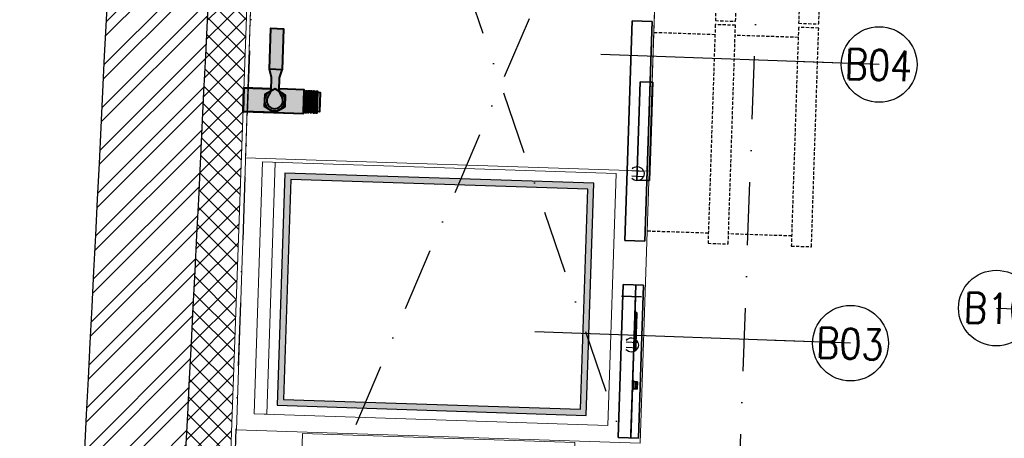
# Model space of a CAD drawing. Header units: millimetres. Extents: x 297264 to 416219, y -77299 to -23696.
# Tile 70 of 187: x 321992 to 323942, y -29615 to -28784. Entities that reach past the tile are written whole.
import ezdxf

# ---------------------------------------------------------------- set-up
doc = ezdxf.new("R2010")
doc.units = ezdxf.units.MM
doc.header["$LTSCALE"] = 2.5
for name, pattern in [('CONTINUA', [0]), ('DASHDOTX2', [2, 1, -0.5, 0, -0.5]), ('NASCOSTA', [0.381, 0.254, -0.127])]:
    doc.linetypes.add(name, pattern=pattern)
for name, color, linetype, lineweight in [('CKD Dimensions', 7, 'Continuous', 0), ('CKD Equipments', 252, 'Continuous', 0), ('CKD-GAS', 1, 'Continuous', 40), ('ELEVATION 1', 143, 'Continuous', 18), ('ELEVATION 4', 157, 'Continuous', 9), ('HATCH LIGHT', 250, 'Continuous', 0), ('ROOM TEXT', 7, 'Continuous', 5), ('SA-GAS', 1, 'Continuous', 40), ('WALL', 132, 'Continuous', 25)]:
    doc.layers.add(name, color=color, linetype=linetype, lineweight=lineweight)
for name, color, linetype in [('CKD-Hood', 1, 'Continuous'), ('IQ_200_2D', 1, 'Continuous'), ('IQ_200_3D', 1, 'Continuous'), ('IQ_204_2D', 7, 'CONTINUA'), ('IQ_204_3D', 7, 'Continuous'), ('IQ_BLUE_3D', 5, 'Continuous'), ('IQ_GREEN_3D', 3, 'Continuous'), ('IQ_RED_3D', 1, 'Continuous')]:
    doc.layers.add(name, color=color, linetype=linetype)
doc.styles.add('MTEXT', font='romans.shx', dxfattribs={"width": 0.85})
doc.styles.get("Standard").update_dxf_attribs({"font": 'GOTHIC.TTF'})
doc.dimstyles.new('AJKD_30', dxfattribs={"dimscale": 30, "dimtxt": 2, "dimasz": 1, "dimexe": 0.8, "dimexo": 0.8, "dimgap": 0.5, "dimtad": 1, "dimdec": 0, "dimzin": 0, "dimdsep": 46, "dimtxsty": 'Standard', "dimblk": 'ARCHTICK', "dimcen": 0.125, "dimclrd": 251, "dimclre": 251, "dimclrt": 42, "dimadec": 0, "dimazin": 0, "dimtfac": 1, "dimtdec": 0, "dimtix": 1, "dimtmove": 0, "dimatfit": 3, "dimfxl": 1, "dimtolj": 1, "dimtzin": 0, "dimarcsym": 1})

# ---------------------------------------------------------------- blocks, each defined once
blk = doc.blocks.new('ELECTROLUX-MC7-FRYER-VALVE')
at = {"layer": 'IQ_200_2D'}
for p, q in [((-15, 13.22875655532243), (-15, 14.70001199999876)), ((-8.000000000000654, 14.70001199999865), (-8.000000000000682, -18.33030277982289)), ((8.000000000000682, -18.33030277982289), (8.000000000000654, 14.70001199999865)), ((15, 13.22875655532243), (14.99999999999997, 14.70001199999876))]:
    blk.add_line(p, q, dxfattribs=at)
for start, end in [(132.6927331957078, 229.4583981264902), (310.5416018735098, 47.30726680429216), (246.4218215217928, 293.5781784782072)]:
    blk.add_arc((0, 0), 20, start, end, dxfattribs=at)
for points, knots in [([(-8.000000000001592, -18.33030277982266), (-8.000000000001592, -18.33030277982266), (-8.029053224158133, -18.31771508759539), (-8.150129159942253, -18.26416645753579), (-8.24212969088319, -18.2231951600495), (-8.482774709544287, -18.11242885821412), (-8.631636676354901, -18.04246375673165), (-8.970731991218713, -17.87628646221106), (-9.16093666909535, -17.77998451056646), (-9.606949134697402, -17.54379587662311), (-9.884451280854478, -17.39011929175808), (-10.47736562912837, -17.03946699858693), (-10.79269121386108, -16.84240169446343), (-11.43385743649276, -16.41388395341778), (-11.760167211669, -16.18203671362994), (-12.39748148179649, -15.69911774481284), (-12.7084671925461, -15.4480430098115), (-13.00000000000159, -15.19868415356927)], [0, 0, 0, 0, 0.9255943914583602, 0.9255943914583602, 1.85118878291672, 1.85118878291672, 2.776783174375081, 2.776783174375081, 3.702377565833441, 3.702377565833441, 4.853264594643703, 4.853264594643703, 6.004151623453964, 6.004151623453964, 7.155038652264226, 7.155038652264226, 8.305925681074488, 8.305925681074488, 8.305925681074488, 8.305925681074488]), ([(13.00000000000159, -15.19868415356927), (12.7084671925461, -15.4480430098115), (12.39748148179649, -15.69911774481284), (11.76016721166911, -16.18203671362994), (11.43385743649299, -16.41388395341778), (10.7926912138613, -16.84240169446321), (10.47736562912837, -17.03946699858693), (9.884451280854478, -17.39011929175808), (9.606949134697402, -17.54379587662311), (9.16093666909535, -17.77998451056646), (8.970731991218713, -17.87628646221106), (8.631636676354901, -18.04246375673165), (8.482774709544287, -18.11242885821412), (8.24212969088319, -18.2231951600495), (8.150129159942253, -18.26416645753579), (8.029053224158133, -18.31771508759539), (8.000000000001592, -18.33030277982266), (8.000000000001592, -18.33030277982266)], [-8.305925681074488, -8.305925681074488, -8.305925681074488, -8.305925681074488, -7.155038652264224, -7.155038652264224, -6.004151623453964, -6.004151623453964, -4.853264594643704, -4.853264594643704, -3.702377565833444, -3.702377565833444, -2.776783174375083, -2.776783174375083, -1.851188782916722, -1.851188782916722, -0.9255943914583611, -0.9255943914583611, 0, 0, 0, 0])]:
    blk.add_open_spline(points, degree=3, knots=knots, dxfattribs=at)
blk = doc.blocks.new('ZNS-MC-BASECONTRPAN')
at = {"layer": 'IQ_200_3D'}
blk.add_3dface([(0, 4.547473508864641e-13, -85.00001199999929), (0, 4.547473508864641e-13, -1.200000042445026e-05), (271.5, 4.547473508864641e-13, -1.200000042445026e-05), (271.5, 7.958078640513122e-12, -85.00001199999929)], dxfattribs=at)
at = {"layer": 'IQ_BLUE_3D', "ltscale": 0.7}
blk.add_3dface([(36.48491721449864, -3.604736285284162, -29.59757152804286), (48.67267602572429, -3.604736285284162, -29.59757152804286), (48.67267602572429, -3.604736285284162, -39.98024788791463), (36.48491721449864, -3.604736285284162, -39.98024788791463)], dxfattribs=at)
at = {"layer": 'IQ_GREEN_3D', "ltscale": 0.7}
blk.add_3dface([(95.64275265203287, -3.604736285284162, -31.04273554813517), (102.6427526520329, -3.604736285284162, -31.04273554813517), (102.6427526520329, -3.604736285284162, -39.04273554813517), (95.64275265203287, -3.604736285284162, -39.04273554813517)], dxfattribs=at)
at = {"layer": 'IQ_RED_3D', "ltscale": 0.7}
blk.add_3dface([(53.3526074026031, -3.604736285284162, -30.10522320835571), (92.64275265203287, -3.604736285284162, -30.10522320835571), (92.64275265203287, -3.604736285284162, -39.98024788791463), (53.3526074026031, -3.604736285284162, -39.98024788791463)], dxfattribs=at)
at = {"layer": 'IQ_RED_3D'}
for points, invisible_edges in [([(167.5892016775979, -6.064736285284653, -35), (167.5892016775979, -2.224736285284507, -35), (167.5892016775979, -2.224736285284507, -23.77999999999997), (167.5892016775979, -9.26473628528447, -23.77999999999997)], 1), ([(167.5892016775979, -2.224736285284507, -35), (182.0292016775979, -2.224736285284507, -35), (182.0292016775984, -2.224736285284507, -23.77999999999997), (167.5892016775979, -2.224736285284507, -23.77999999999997)], 1), ([(167.5892016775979, -6.064736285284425, -46.22000000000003), (167.5892016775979, -2.224736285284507, -46.22000000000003), (167.5892016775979, -2.224736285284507, -35), (167.5892016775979, -6.064736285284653, -35)], 4), ([(167.5892016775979, -2.224736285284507, -46.22000000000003), (182.0292016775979, -2.224736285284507, -46.22000000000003), (182.0292016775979, -2.224736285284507, -35), (167.5892016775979, -2.224736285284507, -35)], 4), ([(167.5892016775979, -6.064736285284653, -35), (167.5892016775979, -9.26473628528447, -23.77999999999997), (182.0292016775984, -9.26473628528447, -23.77999999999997), (182.0292016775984, -6.064736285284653, -35)], 8), ([(167.5892016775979, -6.064736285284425, -46.22000000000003), (167.5892016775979, -6.064736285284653, -35), (182.0292016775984, -6.064736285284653, -35), (182.0292016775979, -6.064736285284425, -46.22000000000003)], 2), ([(182.0292016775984, -6.064736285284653, -35), (182.0292016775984, -9.26473628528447, -23.77999999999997), (182.0292016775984, -2.224736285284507, -23.77999999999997), (182.0292016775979, -2.224736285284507, -35)], 8), ([(182.0292016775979, -6.064736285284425, -46.22000000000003), (182.0292016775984, -6.064736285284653, -35), (182.0292016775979, -2.224736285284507, -35), (182.0292016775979, -2.224736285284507, -46.22000000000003)], 2), ([(192.0892016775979, -6.064736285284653, -35), (206.5292016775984, -6.064736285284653, -35), (206.5292016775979, -2.224736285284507, -35), (192.0892016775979, -2.224736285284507, -35)], 15), ([(192.0892016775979, -6.064736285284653, -35), (192.0892016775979, -2.224736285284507, -35), (206.5292016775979, -2.224736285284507, -35), (206.5292016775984, -6.064736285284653, -35)], 15)]:
    blk.add_3dface(points, dxfattribs=dict(at, invisible_edges=invisible_edges))
for points in [[(167.5892016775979, -9.26473628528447, -23.77999999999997), (167.5892016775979, -2.224736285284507, -23.77999999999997), (182.0292016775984, -2.224736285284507, -23.77999999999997), (182.0292016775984, -9.26473628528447, -23.77999999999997)], [(167.5892016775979, -6.064736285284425, -46.22000000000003), (182.0292016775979, -6.064736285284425, -46.22000000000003), (182.0292016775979, -2.224736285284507, -46.22000000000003), (167.5892016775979, -2.224736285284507, -46.22000000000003)]]:
    blk.add_3dface(points, dxfattribs=at)
at = {"layer": 'IQ_204_3D', "ltscale": 0.7}
mesh = blk.add_polyface(dxfattribs=at)
corners = [(30.6218342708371, -3.304736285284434, -47.5), (105.6218342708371, -3.304736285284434, -47.5), (105.6218342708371, -0.3047362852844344, -47.5), (30.6218342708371, -0.3047362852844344, -47.5), (30.6218342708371, -3.304736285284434, -22.5), (105.6218342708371, -3.304736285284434, -22.5), (105.6218342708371, -0.3047362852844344, -22.5), (30.6218342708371, -0.3047362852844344, -22.5)]
mesh.append_faces([[corners[k] for k in face] for face in [(0, 3, 2, 1), (4, 5, 6, 7), (0, 1, 5, 4), (3, 7, 6, 2), (0, 4, 7, 3), (1, 2, 6, 5)]])
at = {"layer": 'IQ_204_3D'}
mesh = blk.add_polyface(dxfattribs=at)
corners = [(166.3092016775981, -2.224736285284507, -47.5), (166.3092016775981, -2.224736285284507, -22.5), (166.3092016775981, -0.3047362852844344, -22.5), (166.3092016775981, -0.3047362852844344, -47.5), (183.3092016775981, -2.224736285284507, -47.5), (183.3092016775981, -2.224736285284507, -22.5), (183.3092016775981, -0.3047362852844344, -22.5), (183.3092016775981, -0.3047362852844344, -47.5)]
mesh.append_faces([[corners[k] for k in face] for face in [(0, 3, 2, 1), (4, 5, 6, 7), (0, 1, 5, 4), (3, 7, 6, 2), (0, 4, 7, 3), (1, 2, 6, 5)]])
blk = doc.blocks.new('ZNS-MC-BASEREFUNIT')
at = {"layer": 'IQ_200_3D'}
for points in [[(0, 70.00000000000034, 154.9999879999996), (0, 70.00000000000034, 599.9999879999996), (304, 70.00000000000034, 599.9999879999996), (304, 70.00000000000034, 154.9999879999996)], [(0, 70.00000000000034, 599.9999879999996), (0, 30.00000000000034, 599.9999879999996), (304, 30.00000000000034, 599.9999879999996), (304, 70.00000000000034, 599.9999879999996)], [(0, 29.99999999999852, 154.9999879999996), (0, 70.00000000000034, 154.9999879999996), (304, 70.00000000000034, 154.9999879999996), (304, 29.99999999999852, 154.9999879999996)], [(304, 29.99999999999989, 499.9999879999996), (2.273736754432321e-13, 30.00000000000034, 499.9999880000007), (2.273736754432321e-13, 45.00000000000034, 499.9999880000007), (304, 45.00000000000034, 499.9999880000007)], [(2.273736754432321e-13, 45.00000000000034, 499.9999880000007), (0, 45.00000000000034, 584.9999879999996), (304, 45.00000000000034, 584.9999879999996), (304, 45.00000000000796, 499.9999880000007)], [(0, 30.00000000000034, 584.9999879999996), (0, 45.00000000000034, 584.9999879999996), (304, 45.00000000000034, 584.9999879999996), (304, 30.00000000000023, 584.9999879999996)], [(0, 30.00000000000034, 499.9999879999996), (0, 29.99999999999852, 154.9999879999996), (304, 29.99999999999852, 154.9999879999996), (304, 30.00000000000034, 499.9999879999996)], [(304, 30.00000000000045, 599.9999879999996), (0, 30.00000000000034, 599.9999879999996), (0, 30.00000000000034, 584.9999879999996), (304, 30.00000000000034, 584.9999879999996)]]:
    blk.add_3dface(points, dxfattribs=at)
for points, invisible_edges in [([(0, 45.00000000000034, 584.9999879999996), (0, 70.00000000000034, 599.9999879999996), (0, 70.00000000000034, 154.9999879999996), (2.273736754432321e-13, 45.00000000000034, 499.9999880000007)], 5), ([(2.273736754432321e-13, 45.00000000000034, 499.9999880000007), (2.273736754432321e-13, 30.00000000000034, 499.9999880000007), (-2.273736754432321e-13, 30.00000000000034, 154.9999879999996), (0, 70.00000000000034, 154.9999879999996)], 8), ([(-2.273736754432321e-13, 70.00000000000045, 599.9999879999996), (0, 45.00000000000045, 584.9999879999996), (0, 30.00000000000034, 584.9999879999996), (0, 30.00000000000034, 599.9999879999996)], 1), ([(304, 45.00000000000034, 584.9999879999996), (303.9999999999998, 70.00000000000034, 599.9999879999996), (303.9999999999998, 70.00000000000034, 154.9999879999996), (304, 45.00000000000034, 499.9999880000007)], 5), ([(304, 45.00000000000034, 499.9999880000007), (304, 30.00000000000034, 499.9999880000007), (303.9999999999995, 30.00000000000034, 154.9999879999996), (303.9999999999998, 70.00000000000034, 154.9999879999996)], 8), ([(303.9999999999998, 70.00000000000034, 599.9999879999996), (304, 45.00000000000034, 584.9999879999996), (304, 30.00000000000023, 584.9999879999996), (304, 30.00000000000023, 599.9999879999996)], 1)]:
    blk.add_3dface(points, dxfattribs=dict(at, invisible_edges=invisible_edges))
blk = doc.blocks.new('_ArchTick')
at = {"color": 0, "linetype": 'ByBlock', "const_width": 0.15}
blk.add_lwpolyline([(-0.5, -0.5), (0.5, 0.5)], dxfattribs=at)
blk = doc.blocks.new('fffffff')
at = {"layer": 'SA-GAS'}
for color, points in [(1, [(62187.73992903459, -25567.32691985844), (62187.73992903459, -25797.29898386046), (62170.95592036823, -25797.29898386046), (62167.75874763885, -25796.45666766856), (62137.84171567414, -25744.63884829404), (62038.04528895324, -25744.63884829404), (61988.14707559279, -25831.06508904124), (61988.14707559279, -25567.32691985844)]), (40, [(62351.03788234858, -25777.29089300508), (62697.11359779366, -25777.29089300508), (62697.11359779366, -25884.83928507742), (62351.03788234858, -25884.83928507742)]), (1, [(61988.14707559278, -25831.06508904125), (61988.14707559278, -26075.8322936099), (62187.73992903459, -26075.8322936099), (62187.73992903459, -25864.83119422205), (62170.95592036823, -25864.83119422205), (62167.75874763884, -25865.67351041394), (62137.84171567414, -25917.49132978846), (62038.04528895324, -25917.49132978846)])]:
    blk.add_hatch(color=color, dxfattribs=at).paths.add_polyline_path(points)
at = {"layer": 'SA-GAS', "true_color": 0xf2f2f2}
blk.add_hatch(color=7, dxfattribs=at).paths.add_polyline_path([(62038.04528895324, -25744.63884829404), (61988.14707559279, -25831.06508904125), (62038.04528895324, -25917.49132978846), (62137.84171567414, -25917.49132978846), (62187.73992903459, -25831.06508904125), (62137.84171567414, -25744.63884829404)])
at = {"layer": 'SA-GAS', "true_color": 0xe3e3e3}
for points in [[(62281.93805586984, -25864.83119422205), (62351.03788234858, -25884.83928507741), (62351.03788234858, -25777.29089300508), (62281.93805586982, -25797.29898386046), (62167.50068445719, -25797.29898386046, 0.003283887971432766), (62167.05029902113, -25796.25690315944, -0.09240466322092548), (62128.58307305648, -25777.08981229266, 2.004689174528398), (62128.58307305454, -25885.0403657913, -0.1011032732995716), (62170.95592036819, -25864.83119422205), (62187.73992903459, -25864.83119422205)], [(62007.01334960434, -26075.8322936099), (62168.87365502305, -26075.8322936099), (62168.87365502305, -26211.72930765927), (62007.01334960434, -26211.72930765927)]]:
    blk.add_hatch(color=254, dxfattribs=at).paths.add_polyline_path(points)
at = {"layer": 'SA-GAS', "color": 0}
for points in [[(62187.73992903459, -25797.29898386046), (62187.73992903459, -25567.32691985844), (61988.14707559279, -25567.32691985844), (61988.14707559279, -26075.8322936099), (62187.73992903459, -26075.8322936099), (62187.73992903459, -25864.83119422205)], [(62187.73992903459, -25567.32691985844), (62187.73992903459, -25797.29898386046), (62170.95592036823, -25797.29898386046), (62167.75874763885, -25796.45666766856), (62137.84171567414, -25744.63884829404), (62038.04528895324, -25744.63884829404), (61988.14707559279, -25831.06508904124), (61988.14707559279, -25567.32691985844), (62187.73992903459, -25567.32691985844)], [(62167.75874763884, -25796.45666766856), (62137.84171567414, -25744.63884829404), (62038.04528895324, -25744.63884829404), (61988.14707559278, -25831.06508904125), (62038.04528895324, -25917.49132978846), (62137.84171567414, -25917.49132978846), (62167.75874763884, -25865.67351041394)], [(62281.93805586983, -25797.29898386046), (62351.03788234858, -25777.29089300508)], [(61988.14707559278, -25831.06508904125), (61988.14707559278, -26075.8322936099), (62187.73992903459, -26075.8322936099), (62187.73992903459, -25864.83119422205), (62170.95592036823, -25864.83119422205), (62167.75874763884, -25865.67351041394), (62137.84171567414, -25917.49132978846), (62038.04528895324, -25917.49132978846), (61988.14707559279, -25831.06508904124), (61988.14707559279, -26075.8322936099)], [(62170.95592036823, -25797.29898386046), (62281.93805586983, -25797.29898386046)], [(62170.95592036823, -25864.83119422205), (62281.93805586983, -25864.83119422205)], [(62281.93805586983, -25864.83119422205), (62351.03788234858, -25884.83928507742)]]:
    blk.add_lwpolyline(points, dxfattribs=at)
for points in [[(62038.04528895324, -25744.63884829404), (61988.14707559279, -25831.06508904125), (62038.04528895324, -25917.49132978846), (62137.84171567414, -25917.49132978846), (62187.73992903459, -25831.06508904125), (62137.84171567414, -25744.63884829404)], [(62351.03788234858, -25777.29089300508), (62697.11359779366, -25777.29089300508), (62697.11359779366, -25884.83928507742), (62351.03788234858, -25884.83928507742)], [(61994.78200602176, -26088.91602579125), (62180.49324012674, -26088.91602579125), (62180.49324012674, -26097.67286506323), (61994.78200602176, -26097.67286506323)], [(61994.78200602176, -26110.75659724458), (62180.49324012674, -26110.75659724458), (62180.49324012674, -26119.51343651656), (61994.78200602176, -26119.51343651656)], [(62007.01334960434, -26075.8322936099), (62168.87365502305, -26075.8322936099), (62168.87365502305, -26211.72930765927), (62007.01334960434, -26211.72930765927)], [(61994.78200602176, -26132.59716869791), (62180.49324012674, -26132.59716869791), (62180.49324012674, -26141.35400796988), (61994.78200602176, -26141.35400796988)], [(61994.78200602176, -26156.86453281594), (62180.49324012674, -26156.86453281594), (62180.49324012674, -26165.62137208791), (61994.78200602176, -26165.62137208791)], [(61994.78200602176, -26178.70510426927), (62180.49324012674, -26178.70510426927), (62180.49324012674, -26187.46194354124), (61994.78200602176, -26187.46194354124)]]:
    blk.add_lwpolyline(points, close=True, dxfattribs=at)
for centre, radius, start, end in [((62087.94350231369, -25831.06508904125), 86.42624074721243, 30.00000000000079, 329.9999999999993), ((62087.94350231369, -25831.06508904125), 67.5640822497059, 52.93734117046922, 307.0626588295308), ((62199.23029890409, -25683.48925548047), 117.2693257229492, 233.0047169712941, 256.048153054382), ((62199.23029890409, -25978.64092260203), 117.2693257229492, 103.951846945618, 126.9952830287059)]:
    blk.add_arc(centre, radius, start, end, dxfattribs=at)

msp = doc.modelspace()

# ---------------------------------------------------------------- hatches: boundary and pattern name
at = {"layer": 'CKD Equipments'}
h = msp.add_hatch(color=7, dxfattribs=at)
h.dxf.hatch_style = 1
h.paths.add_polyline_path([(322502.0324933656, -29549.13582498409), (323114.380179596, -29569.41863478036), (323129.6345223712, -29108.88276242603), (322517.2868361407, -29088.59995262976)])
h.paths.add_polyline_path([(322514.4231744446, -29537.53966085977), (323102.7840154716, -29557.02795370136), (323117.2438412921, -29120.47892655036), (322528.8830002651, -29100.99063370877)], flags=16)
at = {"layer": 'HATCH LIGHT', "true_color": 0x636466}
h = msp.add_hatch(dxfattribs=at)
h.set_pattern_fill('ANSI32', color=251, scale=6)
h.set_pattern_definition([(45, (257511.5208075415, -46725.02572774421), (-40.41115254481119, 40.41115254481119), []), (45, (257538.4615875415, -46725.02572774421), (-40.41115254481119, 40.41115254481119), [])])
h.paths.add_polyline_path([(334654.3614832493, -32589.97445290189), (334460.4170337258, -32638.81655051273), (334641.9597618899, -33359.69440875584), (322089.3099272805, -33359.58488732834, -0.0002631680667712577), (322074.782892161, -33559.58476056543), (334898.572081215, -33559.69664779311)])
h.paths.add_polyline_path([(322503.2549048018, -25157.05522880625), (322303.1714754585, -25157.05522880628, -0.01197232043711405), (321821.9537311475, -34256.03179570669), (322022.5440961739, -34256.03179570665, 0.01195971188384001)])
h.paths.add_polyline_path([(322486.8802321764, -25697.60409340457), (332165.8223444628, -26046.56270283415, 0.00350143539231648), (332659.8934385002, -26800.64148205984), (332827.5176880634, -26691.52636838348), (332277.4073387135, -25850.45577696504), (322493.1148803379, -25497.69893113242, -0.0002624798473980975)])
h = msp.add_hatch(dxfattribs=at)
h.set_pattern_fill('ANSI37', color=251, scale=8)
h.set_pattern_definition([(45, (257511.5208075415, -46725.02572774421), (-17.96051224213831, 17.96051224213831), []), (135, (257511.5208075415, -46725.02572774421), (-17.96051224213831, -17.9605122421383), [])])
edge = h.paths.add_edge_path()
edge.add_line((325280.4206889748, -25798.32067811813), (322486.8802321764, -25697.60409340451))
edge.add_arc((132089.5243850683, -19659.43587777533), 190493.0775355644, 356.573536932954, 358.1835585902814, ccw=False)
edge.add_line((322242.063114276, -31044.7160152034), (325091.2776697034, -31044.74087449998))
edge.add_line((325091.2776697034, -31044.74087449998), (325217.7825137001, -27535.69369794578))
edge.add_line((325217.7825137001, -27535.69369794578), (325117.8474427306, -27532.09070053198))
edge.add_line((325117.8474427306, -27532.09070053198), (325088.5944682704, -28343.52252291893))
edge.add_line((325088.5944682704, -28343.52252291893), (325088.6007657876, -28343.52274996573))
edge.add_line((325088.6007657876, -28343.52274996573), (325023.7468123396, -30142.35402741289))
edge.add_line((325023.7468123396, -30142.35402741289), (324994.8178288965, -30944.74003288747))
edge.add_line((324994.8178288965, -30944.74003288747), (322363.1101670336, -30944.71707133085))
edge.add_line((322363.1101670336, -30944.71707133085), (322489.1323786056, -27449.28335022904))
edge.add_line((322489.1323786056, -27449.28335022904), (323488.4830882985, -27485.31332436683))
edge.add_line((323488.4830882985, -27485.31332436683), (323529.8775500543, -27486.80573466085))
edge.add_line((323529.8775500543, -27486.80573466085), (323533.4805474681, -27386.87066369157))
edge.add_line((323533.4805474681, -27386.87066369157), (322492.7353760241, -27349.34827915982))
edge.add_line((322492.7353760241, -27349.34827915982), (322548.6435778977, -25799.89520856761))
edge.add_line((322548.6435778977, -25799.89520856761), (324047.6696424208, -25853.94016977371))
edge.add_line((324047.6696424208, -25853.94016977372), (324036.8606501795, -26153.74538268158))
edge.add_line((324036.8606501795, -26153.74538268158), (324013.4556895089, -26801.70399989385))
edge.add_line((324013.4556895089, -26801.70399989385), (324010.813793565, -26874.8608423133))
edge.add_line((324010.813793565, -26874.8608423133), (324110.7504149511, -26878.4659484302))
edge.add_line((324110.7504149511, -26878.4659484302), (324147.5513896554, -25857.54187831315))
edge.add_line((324147.5513896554, -25857.54187831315), (325176.8826206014, -25894.65275167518))
edge.add_line((325176.8826206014, -25894.65275167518), (325150.2743817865, -26632.67610625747))
edge.add_line((325150.2743817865, -26632.67610625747), (325250.2094527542, -26636.27910367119))
edge.add_line((325250.2094527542, -26636.27910367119), (325280.4206889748, -25798.32067811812))

# ---------------------------------------------------------------- linework, layer by layer
at = {"layer": 'CKD Dimensions', "elevation": 619.9999999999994}
msp.add_lwpolyline([(323073.0978303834, -30192.7795956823), (323091.9676080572, -29623.09202210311), (322552.2635909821, -29605.21539062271), (322533.3938133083, -30174.9029642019), (323073.0978303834, -30192.7795956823)], dxfattribs=at)
at = {"layer": 'CKD Equipments', "elevation": 889.9999999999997}
for points in [[(322421.6718328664, -29597.97521787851), (322481.2606044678, -27798.96182762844), (323280.8221112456, -27825.44572611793), (323221.2333396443, -29624.459116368), (322421.6718328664, -29597.97521787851)], [(322439.5484643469, -29058.27120080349), (322454.4456572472, -28608.51785324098), (323254.007164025, -28635.00175173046), (323239.1099711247, -29084.75509929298), (322439.5484643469, -29058.27120080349)], [(322456.5153568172, -29566.19882158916), (322473.0677933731, -29066.47287985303), (323173.8234400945, -29089.68402903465), (323157.2710035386, -29589.40997077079), (322456.5153568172, -29566.19882158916), (322481.501653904, -29567.02644341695), (322498.0540904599, -29067.30050168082)]]:
    msp.add_lwpolyline(points, dxfattribs=at)
at = {"layer": 'CKD-Hood', "linetype": 'DASHDOTX2', "ltscale": 50, "elevation": 889.9999999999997}
msp.add_lwpolyline([(322492.3334155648, -27596.68600689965), (322398.6554828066, -30194.99785210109), (323398.0061924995, -30231.02782623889), (323491.6841252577, -27632.71598103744)], close=True, dxfattribs=at)
for points in [[(323398.0061924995, -30231.02782623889), (322492.3334155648, -27596.68600689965)], [(323491.6841252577, -27632.71598103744), (322398.6554828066, -30194.99785210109)]]:
    msp.add_lwpolyline(points, dxfattribs=at)
at = {"layer": 'ELEVATION 1'}
msp.add_line((322363.1101670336, -30944.71707133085), (322489.1323786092, -27449.28335012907), dxfattribs=at)
at = {"layer": 'IQ_200_3D', "elevation": 889.9999999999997}
for points in [[(322502.0324933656, -29549.13582498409), (323114.380179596, -29569.41863478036), (323129.6345223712, -29108.88276242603), (322517.2868361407, -29088.59995262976)], [(322514.4231744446, -29537.53966085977), (323102.7840154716, -29557.02795370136), (323117.2438412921, -29120.47892655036), (322528.8830002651, -29100.99063370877)]]:
    msp.add_lwpolyline(points, close=True, dxfattribs=at)
at = {"layer": 'IQ_200_3D'}
for points in [[(323205.054227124, -28786.62726011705, 1319.999987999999), (323205.054227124, -28786.62726011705, 1539.999987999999), (323190.6205024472, -29222.38828131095, 1539.999987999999), (323190.6205024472, -29222.38828131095, 1319.999987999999)], [(323205.054227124, -28786.62726011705, 1539.999987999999), (323245.0323024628, -28787.95145504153, 1539.999987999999), (323230.5985777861, -29223.71247623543, 1539.999987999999), (323190.6205024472, -29222.38828131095, 1539.999987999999)], [(323245.0323024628, -28787.95145504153, 1319.999987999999), (323205.054227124, -28786.62726011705, 1319.999987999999), (323190.6205024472, -29222.38828131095, 1319.999987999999), (323230.5985777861, -29223.71247623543, 1319.999987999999)], [(323205.054227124, -28786.62726011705, 1094.999987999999), (323205.054227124, -28786.62726011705, 1314.999987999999), (323190.6205024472, -29222.38828131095, 1314.999987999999), (323190.6205024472, -29222.38828131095, 1094.999987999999)], [(323205.054227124, -28786.62726011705, 1314.999987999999), (323245.0323024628, -28787.95145504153, 1314.999987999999), (323230.5985777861, -29223.71247623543, 1314.999987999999), (323190.6205024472, -29222.38828131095, 1314.999987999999)], [(323245.0323024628, -28787.95145504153, 1094.999987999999), (323205.054227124, -28786.62726011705, 1094.999987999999), (323190.6205024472, -29222.38828131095, 1094.999987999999), (323230.5985777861, -29223.71247623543, 1094.999987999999)], [(323205.054227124, -28786.62726011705, 1539.999987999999), (323245.0323024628, -28787.95145504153, 1539.999987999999), (323245.0323024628, -28787.95145504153, 1319.999987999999), (323205.054227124, -28786.62726011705, 1319.999987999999)], [(323205.054227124, -28786.62726011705, 1314.999987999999), (323245.0323024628, -28787.95145504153, 1314.999987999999), (323245.0323024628, -28787.95145504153, 1094.999987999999), (323205.054227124, -28786.62726011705, 1094.999987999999)], [(323221.0541275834, -28907.7233095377, 1489.641004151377), (323214.5986773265, -29102.6164268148, 1489.641004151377), (323234.587714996, -29103.27852427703, 1454.999987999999), (323241.0431652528, -28908.38540699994, 1454.999987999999)], [(323221.0541275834, -28907.7233095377, 1489.641004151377), (323241.0431652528, -28908.38540699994, 1524.999987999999), (323234.587714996, -29103.27852427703, 1524.999987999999), (323214.5986773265, -29102.6164268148, 1489.641004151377)], [(323221.0541275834, -28907.7233095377, 1264.641004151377), (323214.5986773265, -29102.6164268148, 1264.641004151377), (323234.587714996, -29103.27852427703, 1229.999987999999), (323241.0431652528, -28908.38540699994, 1229.999987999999)], [(323221.0541275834, -28907.7233095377, 1264.641004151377), (323241.0431652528, -28908.38540699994, 1299.999987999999), (323234.587714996, -29103.27852427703, 1299.999987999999), (323214.5986773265, -29102.6164268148, 1264.641004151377)], [(323241.0431652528, -28908.38540699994, 1524.999987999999), (323241.0431652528, -28908.38540699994, 1454.999987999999), (323221.0541275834, -28907.7233095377, 1489.641004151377)], [(323241.0431652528, -28908.38540699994, 1299.999987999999), (323241.0431652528, -28908.38540699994, 1229.999987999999), (323221.0541275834, -28907.7233095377, 1264.641004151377)], [(323241.0431652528, -28908.38540699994, 1524.999987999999), (323246.0404246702, -28908.55093136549, 1524.999987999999), (323239.5849744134, -29103.44404864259, 1524.999987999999), (323234.587714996, -29103.27852427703, 1524.999987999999)], [(323234.587714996, -29103.27852427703, 1494.999987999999), (323239.5849744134, -29103.44404864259, 1494.999987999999), (323246.0404246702, -28908.55093136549, 1494.999987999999), (323241.0431652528, -28908.38540699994, 1494.999987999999)], [(323241.0431652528, -28908.38540699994, 1299.999987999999), (323246.0404246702, -28908.55093136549, 1299.999987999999), (323239.5849744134, -29103.44404864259, 1299.999987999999), (323234.587714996, -29103.27852427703, 1299.999987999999)], [(323234.587714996, -29103.27852427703, 1269.999987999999), (323239.5849744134, -29103.44404864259, 1269.999987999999), (323246.0404246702, -28908.55093136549, 1269.999987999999), (323241.0431652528, -28908.38540699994, 1269.999987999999)], [(323246.0404246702, -28908.55093136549, 1524.999987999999), (323246.0404246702, -28908.55093136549, 1494.999987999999), (323239.5849744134, -29103.44404864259, 1494.999987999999), (323239.5849744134, -29103.44404864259, 1524.999987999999)], [(323246.0404246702, -28908.55093136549, 1299.999987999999), (323246.0404246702, -28908.55093136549, 1269.999987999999), (323239.5849744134, -29103.44404864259, 1269.999987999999), (323239.5849744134, -29103.44404864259, 1299.999987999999)], [(323246.0404246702, -28908.55093136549, 1494.999987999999), (323241.0431652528, -28908.38540699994, 1494.999987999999), (323241.0431652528, -28908.38540699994, 1524.999987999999), (323246.0404246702, -28908.55093136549, 1524.999987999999)], [(323246.0404246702, -28908.55093136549, 1269.999987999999), (323241.0431652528, -28908.38540699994, 1269.999987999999), (323241.0431652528, -28908.38540699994, 1299.999987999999), (323246.0404246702, -28908.55093136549, 1299.999987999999)], [(323234.587714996, -29103.27852427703, 1524.999987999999), (323234.587714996, -29103.27852427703, 1454.999987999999), (323214.5986773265, -29102.6164268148, 1489.641004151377)], [(323234.587714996, -29103.27852427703, 1299.999987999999), (323234.587714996, -29103.27852427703, 1229.999987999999), (323214.5986773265, -29102.6164268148, 1264.641004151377)], [(323239.5849744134, -29103.44404864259, 1524.999987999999), (323234.587714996, -29103.27852427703, 1524.999987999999), (323234.587714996, -29103.27852427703, 1494.999987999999), (323239.5849744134, -29103.44404864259, 1494.999987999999)], [(323239.5849744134, -29103.44404864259, 1299.999987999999), (323234.587714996, -29103.27852427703, 1299.999987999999), (323234.587714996, -29103.27852427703, 1269.999987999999), (323239.5849744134, -29103.44404864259, 1269.999987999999)], [(323190.6205024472, -29222.38828131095, 1539.999987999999), (323230.5985777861, -29223.71247623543, 1539.999987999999), (323230.5985777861, -29223.71247623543, 1319.999987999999), (323190.6205024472, -29222.38828131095, 1319.999987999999)], [(323190.6205024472, -29222.38828131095, 1314.999987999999), (323230.5985777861, -29223.71247623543, 1314.999987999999), (323230.5985777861, -29223.71247623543, 1094.999987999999), (323190.6205024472, -29222.38828131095, 1094.999987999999)], [(323183.9640583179, -29332.72839981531, 1539.999987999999), (323223.9421336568, -29334.05259473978, 1539.999987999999), (323223.9421336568, -29334.05259473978, 1319.999987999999), (323183.9640583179, -29332.72839981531, 1319.999987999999)], [(323183.9640583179, -29332.72839981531, 1314.999987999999), (323223.9421336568, -29334.05259473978, 1314.999987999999), (323223.9421336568, -29334.05259473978, 1094.999987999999), (323183.9640583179, -29332.72839981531, 1094.999987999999)]]:
    msp.add_3dface(points, dxfattribs=at)
at = {"layer": 'IQ_200_3D', "invisible_edges": 5}
for points in [[(323241.0431652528, -28908.38540699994, 1454.999987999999), (323245.0323024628, -28787.95145504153, 1319.999987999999), (323230.5985777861, -29223.71247623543, 1319.999987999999), (323234.587714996, -29103.27852427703, 1454.999987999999)], [(323245.0323024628, -28787.95145504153, 1539.999987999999), (323241.0431652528, -28908.38540699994, 1524.999987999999), (323234.587714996, -29103.27852427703, 1524.999987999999), (323230.5985777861, -29223.71247623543, 1539.999987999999)], [(323241.0431652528, -28908.38540699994, 1229.999987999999), (323245.0323024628, -28787.95145504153, 1094.999987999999), (323230.5985777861, -29223.71247623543, 1094.999987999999), (323234.587714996, -29103.27852427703, 1229.999987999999)], [(323245.0323024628, -28787.95145504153, 1314.999987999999), (323241.0431652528, -28908.38540699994, 1299.999987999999), (323234.587714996, -29103.27852427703, 1299.999987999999), (323230.5985777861, -29223.71247623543, 1314.999987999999)], [(323245.0323024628, -28787.95145504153, 1539.999987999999), (323241.0431652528, -28908.38540699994, 1524.999987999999), (323241.0431652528, -28908.38540699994, 1454.999987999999), (323245.0323024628, -28787.95145504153, 1319.999987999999)], [(323245.0323024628, -28787.95145504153, 1314.999987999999), (323241.0431652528, -28908.38540699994, 1299.999987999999), (323241.0431652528, -28908.38540699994, 1229.999987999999), (323245.0323024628, -28787.95145504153, 1094.999987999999)], [(323230.5985777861, -29223.71247623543, 1539.999987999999), (323234.587714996, -29103.27852427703, 1524.999987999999), (323234.587714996, -29103.27852427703, 1454.999987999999), (323230.5985777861, -29223.71247623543, 1319.999987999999)], [(323230.5985777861, -29223.71247623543, 1314.999987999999), (323234.587714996, -29103.27852427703, 1299.999987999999), (323234.587714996, -29103.27852427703, 1229.999987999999), (323230.5985777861, -29223.71247623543, 1094.999987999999)]]:
    msp.add_3dface(points, dxfattribs=at)
at = {"layer": 'IQ_204_2D', "linetype": 'NASCOSTA', "ltscale": 10}
for p, q in [((323369.2354806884, -28814.07750561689, 889.9999999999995), (323244.3039952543, -28809.93939647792, 889.9999999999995)), ((323534.1450414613, -28819.53980968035, 889.9999999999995), (323409.2135560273, -28815.40170054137, 889.9999999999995)), ((323356.1921606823, -29207.86154770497, 889.9999999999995), (323231.2606752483, -29203.72343856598, 889.9999999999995)), ((323521.1017214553, -29213.32385176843, 889.9999999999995), (323396.1702360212, -29209.18574262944, 889.9999999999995))]:
    msp.add_line(p, q, dxfattribs=at)
at = {"layer": 'IQ_204_2D', "linetype": 'NASCOSTA', "ltscale": 10, "elevation": 889.9999999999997}
for points in [[(323384.5299320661, -28352.33073545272), (323370.1624171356, -28786.09285287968), (323410.1404924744, -28787.41704780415), (323424.5080074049, -28353.65493037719), (323384.5299320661, -28352.33073545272)], [(323549.439492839, -28357.79303951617), (323535.0719779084, -28791.55515694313), (323575.0500532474, -28792.87935186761), (323589.4175681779, -28359.11723444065), (323549.439492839, -28357.79303951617)], [(323369.8975781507, -28794.08846794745), (323355.5300632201, -29227.85058537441), (323395.5081385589, -29229.17478029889), (323409.8756534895, -28795.41266287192), (323369.8975781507, -28794.08846794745)], [(323534.8071389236, -28799.55077201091), (323520.439623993, -29233.31288943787), (323560.4176993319, -29234.63708436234), (323574.7852142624, -28800.87496693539), (323534.8071389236, -28799.55077201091)]]:
    msp.add_lwpolyline(points, dxfattribs=at)
at = {"layer": 'WALL'}
for radius, start, end in [(190293.077535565, 355.6007561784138, 358.3444788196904), (190493.077535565, 355.6053840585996, 358.3462138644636)]:
    msp.add_arc((132089.5243850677, -19659.43587777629), radius, start, end, dxfattribs=at)

# ---------------------------------------------------------------- block references
at = {"xscale": -0.7, "yscale": 0.7, "zscale": 0.7, "rotation": 88.10288386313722}
for p in [(323214.9311806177, -29089.70564569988, 378.9999999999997), (323203.6755237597, -29429.51928608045, 378.9999999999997)]:
    msp.add_blockref('ELECTROLUX-MC7-FRYER-VALVE', p, dxfattribs=at)
at = {"xscale": -1, "rotation": 88.10288386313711}
for name, p in [('ZNS-MC-BASEREFUNIT', (323257.7020103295, -29311.65793629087, 939.9999999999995)), ('ZNS-MC-BASECONTRPAN', (323211.915606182, -29334.6547881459, 1524.999987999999))]:
    msp.add_blockref(name, p, dxfattribs=at)
at = {"layer": 'CKD-GAS', "color": 0, "xscale": 0.2352410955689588, "yscale": 0.2352410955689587, "zscale": 0.2352410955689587, "rotation": 88.11599336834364}
msp.add_blockref('fffffff', (315943.7939144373, -43342.96068237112), dxfattribs=at)

# ---------------------------------------------------------------- texts
at = {"layer": 'ROOM TEXT', "char_height": 60, "rotation": 357.9351876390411, "style": 'MTEXT'}
for s, insert, attachment_point in [('\\A1;\\pxqc;B04', (323606.9802656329, -28901.21600040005, 0.2060197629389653), 7), ('\\A1;\\pxqc;B10', (324013.624923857, -29390.65462258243, 0.2060197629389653), 9), ('\\A1;\\pxqc;B03', (323550.2089396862, -29453.95869299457, 0.2060197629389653), 7)]:
    msp.add_mtext_dynamic_manual_height_columns(s, width=170.9174152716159, gutter_width=1.8, heights=[0], dxfattribs=dict(at, insert=insert, attachment_point=attachment_point))

# ---------------------------------------------------------------- leaders
at = {"layer": 'ELEVATION 4'}
for points in [[(323694.5950905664, -28873.20941679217), (323143.4658232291, -28853.33934209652)], [(323926.7553914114, -29356.3572875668), (324702.9155432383, -29384.44259551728)], [(323637.8237646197, -29425.95210938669), (323012.2428694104, -29403.39780161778)]]:
    msp.add_leader(points, dimstyle='AJKD_30', override={"dimasz": 5, "dimgap": 0.5, "dimtad": 0, "dimldrblk": 'DotBlank', "dimfxl": 0.18, "dimfxlon": 1, "dimarcsym": 2}, dxfattribs=at)

doc.saveas('drawing.dxf')
